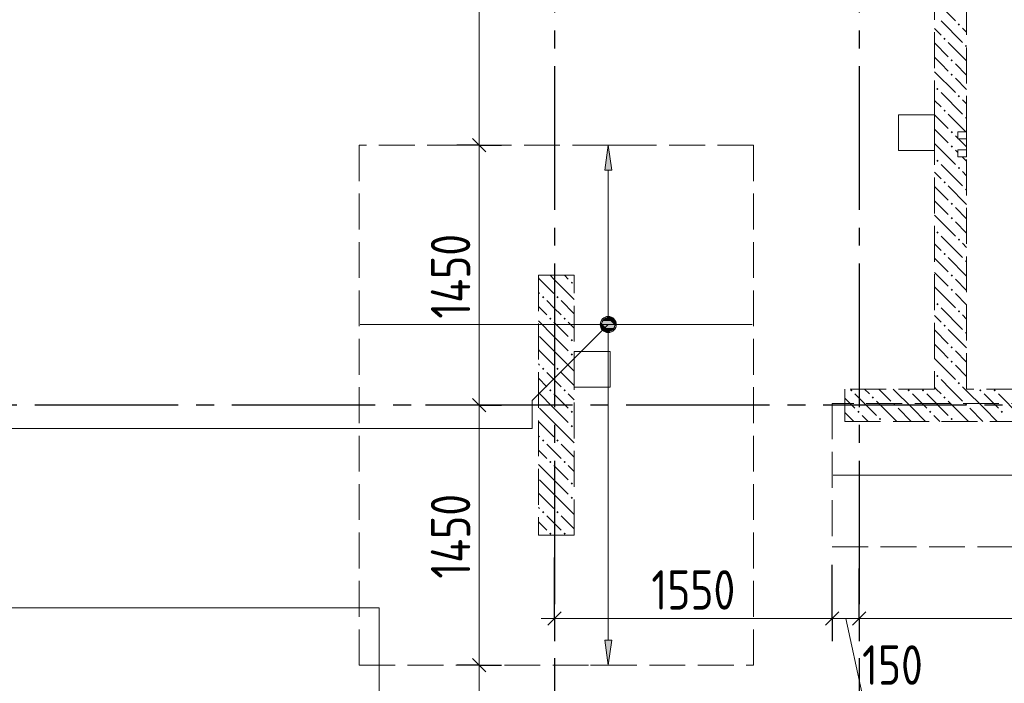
# Model space of a CAD drawing. Header units: millimetres. Extents: x 0 to 43617, y 0 to 59400.
# Tile 29 of 36: x 11639 to 17134, y 40779 to 44480. Entities that reach past the tile are written whole.
import ezdxf

# ---------------------------------------------------------------- set-up
doc = ezdxf.new("R2010")
doc.units = ezdxf.units.MM
doc.linetypes.add('______2', pattern=[270, 200, -70])
doc.linetypes.add('______5', pattern=[1100, 800, -100, 100, -100])
for name, color, linetype, lineweight in [('Standard', 7, 'Continuous', 25), ('ДОП Верх по У', 7, 'Continuous', 25), ('ЖБ Пилон', 180, 'Continuous', 25), ('Оси', 40, '______5', 18), ('Позиционная метка номер позиции', 7, 'Continuous', 13), ('Примечания', 7, 'Continuous', 25)]:
    doc.layers.add(name, color=color, linetype=linetype, lineweight=lineweight)
doc.layers.add('ЖБ Перекрытие верхний уровень', color=7, linetype='Continuous', lineweight=25, true_color=0xe0e0ff)
doc.layers.add('ЖБ Стена верхний уровень', color=7, linetype='Continuous', lineweight=25, true_color=0x006e00)
doc.styles.add('GOST 2.304-81', font='txt')

msp = doc.modelspace()

# ---------------------------------------------------------------- hatches: boundary and pattern name
at = {"layer": 'ДОП Верх по У', "linetype": 'Continuous', "lineweight": 13, "transparency": 33554687}
for points in [[(14943.994140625, 43639.99633789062), (14923.9990234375, 43780.0048828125), (14903.99780273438, 43639.99633789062)], [(14891.748046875, 42798.74877929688), (14956.25, 42798.74877929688), (14942.7490234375, 42812.24975585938)], [(14891.748046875, 42798.74877929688), (14942.7490234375, 42812.24975585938), (14905.24291992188, 42812.24975585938)], [(14905.24291992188, 42812.24975585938), (14942.7490234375, 42812.24975585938), (14923.9990234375, 42817.49877929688)], [(14886.49291992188, 42779.99877929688), (14961.4990234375, 42779.99877929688), (14956.25, 42798.74877929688)], [(14886.49291992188, 42779.99877929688), (14956.25, 42798.74877929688), (14891.748046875, 42798.74877929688)], [(14891.748046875, 42761.2548828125), (14961.4990234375, 42779.99877929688), (14886.49291992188, 42779.99877929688)], [(14891.748046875, 42761.2548828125), (14956.25, 42761.2548828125), (14961.4990234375, 42779.99877929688)], [(14905.24291992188, 42747.75390625), (14956.25, 42761.2548828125), (14891.748046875, 42761.2548828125)], [(14905.24291992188, 42747.75390625), (14942.7490234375, 42747.75390625), (14956.25, 42761.2548828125)], [(14942.7490234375, 42747.75390625), (14905.24291992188, 42747.75390625), (14923.9990234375, 42742.5048828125)]]:
    msp.add_hatch(color=7, dxfattribs=at).paths.add_polyline_path(points)
msp.add_hatch(color=7, dxfattribs=at).paths.add_polyline_path([(14943.994140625, 41019.9951171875), (14923.9990234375, 40879.99877929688), (14903.99780273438, 41019.9951171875)], flags=16)
at = {"layer": 'ЖБ Пилон', "linetype": 'Continuous', "lineweight": 18, "transparency": 33554687}
for points in [[(14714.453125, 43013.14086914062), (14720.95336914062, 43019.64111328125), (14727.45361328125, 43013.14086914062), (14720.95336914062, 43006.640625)], [(14554.44946289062, 42933.14208984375), (14560.94970703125, 42939.63623046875), (14567.44995117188, 42933.14208984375), (14560.94970703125, 42926.64184570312)], [(14634.45434570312, 42933.14208984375), (14640.94848632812, 42939.63623046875), (14647.44873046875, 42933.14208984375), (14640.94848632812, 42926.64184570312)], [(14594.45190429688, 42813.14086914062), (14600.9521484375, 42819.64111328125), (14607.45239257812, 42813.14086914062), (14600.9521484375, 42806.640625)], [(14674.45068359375, 42813.14086914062), (14680.95092773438, 42819.64111328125), (14687.451171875, 42813.14086914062), (14680.95092773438, 42806.640625)], [(14714.453125, 42693.1396484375), (14720.95336914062, 42699.63989257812), (14727.45361328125, 42693.1396484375), (14720.95336914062, 42686.63940429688)], [(14714.453125, 42613.14086914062), (14720.95336914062, 42619.64111328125), (14727.45361328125, 42613.14086914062), (14720.95336914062, 42606.640625)], [(14554.44946289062, 42533.14208984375), (14560.94970703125, 42539.63623046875), (14567.44995117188, 42533.14208984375), (14560.94970703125, 42526.64184570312)], [(14634.45434570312, 42533.14208984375), (14640.94848632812, 42539.63623046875), (14647.44873046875, 42533.14208984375), (14640.94848632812, 42526.64184570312)], [(14594.45190429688, 42413.14086914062), (14600.9521484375, 42419.64111328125), (14607.45239257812, 42413.14086914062), (14600.9521484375, 42406.640625)], [(14674.45068359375, 42413.14086914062), (14680.95092773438, 42419.64111328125), (14687.451171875, 42413.14086914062), (14680.95092773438, 42406.640625)], [(14714.453125, 42293.1396484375), (14720.95336914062, 42299.63989257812), (14727.45361328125, 42293.1396484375), (14720.95336914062, 42286.63940429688)], [(14714.453125, 42213.14086914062), (14720.95336914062, 42219.64111328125), (14727.45361328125, 42213.14086914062), (14720.95336914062, 42206.640625)], [(14554.44946289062, 42133.14208984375), (14560.94970703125, 42139.63623046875), (14567.44995117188, 42133.14208984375), (14560.94970703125, 42126.64184570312)], [(14634.45434570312, 42133.14208984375), (14640.94848632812, 42139.63623046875), (14647.44873046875, 42133.14208984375), (14640.94848632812, 42126.64184570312)], [(14594.45190429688, 42013.14086914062), (14600.9521484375, 42019.64111328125), (14607.45239257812, 42013.14086914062), (14600.9521484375, 42006.640625)], [(14674.45068359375, 42013.14086914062), (14680.95092773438, 42019.64111328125), (14687.451171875, 42013.14086914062), (14680.95092773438, 42006.640625)], [(14714.453125, 41893.1396484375), (14720.95336914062, 41899.63989257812), (14727.45361328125, 41893.1396484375), (14720.95336914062, 41886.63940429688)], [(14714.453125, 41813.14086914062), (14720.95336914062, 41819.64111328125), (14727.45361328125, 41813.14086914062), (14720.95336914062, 41806.640625)], [(14554.44946289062, 41733.14208984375), (14560.94970703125, 41739.63623046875), (14567.44995117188, 41733.14208984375), (14560.94970703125, 41726.64184570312)], [(14634.45434570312, 41733.14208984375), (14640.94848632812, 41739.63623046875), (14647.44873046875, 41733.14208984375), (14640.94848632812, 41726.64184570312)], [(14594.45190429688, 41613.14086914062), (14600.9521484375, 41619.64111328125), (14607.45239257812, 41613.14086914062), (14600.9521484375, 41606.640625)], [(14674.45068359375, 41613.14086914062), (14680.95092773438, 41619.64111328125), (14687.451171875, 41613.14086914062), (14680.95092773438, 41606.640625)]]:
    msp.add_hatch(color=7, dxfattribs=at).paths.add_polyline_path(points, flags=16)
at = {"layer": 'ЖБ Стена верхний уровень', "linetype": 'Continuous', "lineweight": 18, "transparency": 33554687}
for points in [[(16874.45068359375, 44453.13720703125), (16880.95092773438, 44459.63745117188), (16887.451171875, 44453.13720703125), (16880.95092773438, 44446.630859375)], [(16794.45190429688, 44373.13842773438), (16800.9521484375, 44379.638671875), (16807.45239257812, 44373.13842773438), (16800.9521484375, 44366.63208007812)], [(16914.453125, 44333.1298828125), (16920.95336914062, 44339.63623046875), (16923.9990234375, 44336.58771640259), (16923.9990234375, 44329.68178046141), (16920.95336914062, 44326.64184570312)], [(16834.45434570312, 44253.13720703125), (16840.94848632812, 44259.63745117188), (16847.44873046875, 44253.13720703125), (16840.94848632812, 44246.630859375)], [(16834.45434570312, 44173.13842773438), (16840.94848632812, 44179.638671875), (16847.44873046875, 44173.13842773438), (16840.94848632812, 44166.63208007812)], [(16754.44946289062, 44093.1396484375), (16760.94970703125, 44099.63989257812), (16767.44995117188, 44093.1396484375), (16760.94970703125, 44086.63940429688)], [(16874.45068359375, 44053.13720703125), (16880.95092773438, 44059.63745117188), (16887.451171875, 44053.13720703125), (16880.95092773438, 44046.630859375)], [(16794.45190429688, 43973.13842773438), (16800.9521484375, 43979.638671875), (16807.45239257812, 43973.13842773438), (16800.9521484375, 43966.63208007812)], [(16914.453125, 43933.1298828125), (16920.95336914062, 43939.63623046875), (16923.9990234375, 43936.58771640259), (16923.9990234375, 43929.68178046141), (16920.95336914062, 43926.64184570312)], [(16834.45434570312, 43853.13720703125), (16840.94848632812, 43859.63745117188), (16847.44873046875, 43853.13720703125), (16840.94848632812, 43846.630859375)], [(16834.45434570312, 43773.13842773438), (16840.94848632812, 43779.638671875), (16847.44873046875, 43773.13842773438), (16840.94848632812, 43766.63208007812)], [(16754.44946289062, 43693.1396484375), (16760.94970703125, 43699.63989257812), (16767.44995117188, 43693.1396484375), (16760.94970703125, 43686.63940429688)], [(16874.45068359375, 43653.13720703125), (16880.95092773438, 43659.63745117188), (16887.451171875, 43653.13720703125), (16880.95092773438, 43646.630859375)], [(16794.45190429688, 43573.13842773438), (16800.9521484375, 43579.638671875), (16807.45239257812, 43573.13842773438), (16800.9521484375, 43566.63208007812)], [(16914.453125, 43533.1298828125), (16920.95336914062, 43539.63623046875), (16923.9990234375, 43536.58771640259), (16923.9990234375, 43529.68178046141), (16920.95336914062, 43526.64184570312)], [(16834.45434570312, 43453.13720703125), (16840.94848632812, 43459.63745117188), (16847.44873046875, 43453.13720703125), (16840.94848632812, 43446.630859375)], [(16834.45434570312, 43373.13842773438), (16840.94848632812, 43379.638671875), (16847.44873046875, 43373.13842773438), (16840.94848632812, 43366.63208007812)], [(16754.44946289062, 43293.1396484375), (16760.94970703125, 43299.63989257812), (16767.44995117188, 43293.1396484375), (16760.94970703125, 43286.63940429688)], [(16874.45068359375, 43253.13720703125), (16880.95092773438, 43259.63745117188), (16887.451171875, 43253.13720703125), (16880.95092773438, 43246.630859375)], [(16794.45190429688, 43173.13842773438), (16800.9521484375, 43179.638671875), (16807.45239257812, 43173.13842773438), (16800.9521484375, 43166.63208007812)], [(16914.453125, 43133.1298828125), (16920.95336914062, 43139.63623046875), (16923.9990234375, 43136.58771640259), (16923.9990234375, 43129.68178046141), (16920.95336914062, 43126.64184570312)], [(16834.45434570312, 43053.13720703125), (16840.94848632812, 43059.63745117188), (16847.44873046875, 43053.13720703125), (16840.94848632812, 43046.630859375)], [(16834.45434570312, 42973.13842773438), (16840.94848632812, 42979.638671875), (16847.44873046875, 42973.13842773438), (16840.94848632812, 42966.63208007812)], [(16754.44946289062, 42893.1396484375), (16760.94970703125, 42899.63989257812), (16767.44995117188, 42893.1396484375), (16760.94970703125, 42886.63940429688)], [(16874.45068359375, 42853.13720703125), (16880.95092773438, 42859.63745117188), (16887.451171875, 42853.13720703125), (16880.95092773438, 42846.630859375)], [(16794.45190429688, 42773.13842773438), (16800.9521484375, 42779.638671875), (16807.45239257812, 42773.13842773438), (16800.9521484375, 42766.63208007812)], [(16914.453125, 42733.14208984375), (16920.95336914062, 42739.63623046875), (16923.9990234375, 42736.59343594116), (16923.9990234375, 42729.6875), (16920.95336914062, 42726.64184570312)], [(16834.45434570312, 42653.13720703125), (16840.94848632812, 42659.63745117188), (16847.44873046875, 42653.13720703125), (16840.94848632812, 42646.630859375)], [(16834.45434570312, 42573.13842773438), (16840.94848632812, 42579.638671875), (16847.44873046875, 42573.13842773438), (16840.94848632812, 42566.63208007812)], [(16754.44946289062, 42493.1396484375), (16760.94970703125, 42499.63989257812), (16767.44995117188, 42493.1396484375), (16760.94970703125, 42486.63940429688)], [(16874.45068359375, 42453.13720703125), (16880.95092773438, 42459.63745117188), (16887.451171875, 42453.13720703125), (16880.95092773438, 42446.630859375)], [(16274.45068359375, 42413.14086914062), (16280.95092773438, 42419.64111328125), (16287.451171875, 42413.14086914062), (16280.95092773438, 42406.640625)], [(16394.45190429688, 42373.13842773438), (16400.9521484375, 42379.638671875), (16407.45239257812, 42373.13842773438), (16400.9521484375, 42366.63208007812)], [(16594.45190429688, 42413.14086914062), (16600.9521484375, 42419.64111328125), (16607.45239257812, 42413.14086914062), (16600.9521484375, 42406.640625)], [(16674.45068359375, 42413.14086914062), (16680.95092773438, 42419.64111328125), (16687.451171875, 42413.14086914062), (16680.95092773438, 42406.640625)], [(16794.45190429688, 42373.13842773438), (16800.9521484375, 42379.638671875), (16807.45239257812, 42373.13842773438), (16800.9521484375, 42366.63208007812)], [(16994.45190429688, 42413.14086914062), (17000.9521484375, 42419.64111328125), (17007.45239257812, 42413.14086914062), (17000.9521484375, 42406.640625)], [(17074.45068359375, 42413.14086914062), (17080.95092773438, 42419.64111328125), (17087.451171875, 42413.14086914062), (17080.95092773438, 42406.640625)], [(16514.453125, 42333.14208984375), (16520.95336914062, 42339.63623046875), (16527.45361328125, 42333.14208984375), (16520.95336914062, 42326.64184570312)], [(16914.453125, 42333.14208984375), (16920.95336914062, 42339.63623046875), (16927.45361328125, 42333.14208984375), (16920.95336914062, 42326.64184570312)], [(16314.453125, 42293.1396484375), (16320.95336914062, 42299.63989257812), (16327.45361328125, 42293.1396484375), (16320.95336914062, 42286.63940429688)], [(16434.45434570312, 42253.13720703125), (16440.94848632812, 42259.63745117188), (16447.44873046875, 42253.13720703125), (16440.94848632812, 42246.630859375)], [(16714.453125, 42293.1396484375), (16720.95336914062, 42299.63989257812), (16727.45361328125, 42293.1396484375), (16720.95336914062, 42286.63940429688)], [(16834.45434570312, 42253.13720703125), (16840.94848632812, 42259.63745117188), (16847.44873046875, 42253.13720703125), (16840.94848632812, 42246.630859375)], [(17114.453125, 42293.1396484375), (17120.95336914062, 42299.63989257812), (17127.45361328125, 42293.1396484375), (17120.95336914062, 42286.63940429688)]]:
    msp.add_hatch(color=7, dxfattribs=at).paths.add_polyline_path(points, flags=16)
at = {"layer": 'Позиционная метка номер позиции', "linetype": 'Continuous', "lineweight": 13, "transparency": 33554687}
for points in [[(14955.81665039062, 42748.18115234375), (14892.17529296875, 42811.81640625), (14880.71899414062, 42791.44897460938)], [(14967.27294921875, 42768.54248046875), (14912.54272460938, 42823.27270507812), (14892.17529296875, 42811.81640625)], [(14967.27294921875, 42768.54248046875), (14892.17529296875, 42811.81640625), (14955.81665039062, 42748.18115234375)], [(14967.27294921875, 42791.44897460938), (14935.44921875, 42823.27270507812), (14912.54272460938, 42823.27270507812)], [(14967.27294921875, 42791.44897460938), (14912.54272460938, 42823.27270507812), (14967.27294921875, 42768.54248046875)], [(14935.44921875, 42823.27270507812), (14967.27294921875, 42791.44897460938), (14955.81665039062, 42811.81640625)], [(14955.81665039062, 42748.18115234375), (14880.71899414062, 42791.44897460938), (14935.44921875, 42736.71875)], [(14935.44921875, 42736.71875), (14880.71899414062, 42791.44897460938), (14880.71899414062, 42768.54248046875)], [(14935.44921875, 42736.71875), (14880.71899414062, 42768.54248046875), (14912.54272460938, 42736.71875)], [(14912.54272460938, 42736.71875), (14880.71899414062, 42768.54248046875), (14892.17529296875, 42748.18115234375)]]:
    msp.add_hatch(color=7, dxfattribs=at).paths.add_polyline_path(points)

# ---------------------------------------------------------------- linework, layer by layer
at = {"layer": 'Standard', "color": 7, "linetype": 'Continuous', "lineweight": 13, "transparency": 33554687}
for p, q in [((14203.99780273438, 43780.0048828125), (14203.99780273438, 45650)), ((14203.99780273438, 42329.99877929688), (14203.99780273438, 43780.0048828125)), ((14203.99780273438, 40879.99877929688), (14203.99780273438, 42329.99877929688)), ((14623.9990234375, 41139.99633789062), (14548.99291992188, 41139.99633789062)), ((16173.99291992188, 41139.99633789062), (14623.9990234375, 41139.99633789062)), ((16323.9990234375, 41139.99633789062), (16173.99291992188, 41139.99633789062)), ((16248.99291992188, 41139.99633789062), (16340.234375, 40720.8740234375)), ((20073.99291992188, 41139.99633789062), (16323.9990234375, 41139.99633789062)), ((14203.99780273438, 39979.99877929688), (14203.99780273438, 40879.99877929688))]:
    msp.add_line(p, q, dxfattribs=at)
at = {"layer": 'Standard', "color": 7, "linetype": 'Continuous', "lineweight": 25, "transparency": 33554687}
for p, q in [((14241.49780273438, 43742.5048828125), (14166.49780273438, 43817.49877929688)), ((14241.49780273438, 42292.49877929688), (14166.49780273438, 42367.49877929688)), ((14661.4990234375, 41177.49633789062), (14586.49291992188, 41102.49633789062)), ((16211.49291992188, 41177.49633789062), (16136.4990234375, 41102.49633789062)), ((16361.4990234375, 41177.49633789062), (16286.49291992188, 41102.49633789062)), ((14241.49780273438, 40842.5048828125), (14166.49780273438, 40917.49877929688))]:
    msp.add_line(p, q, dxfattribs=at)
at = {"layer": 'Standard', "color": 251, "linetype": 'Continuous', "lineweight": -3, "true_color": 0x656565, "transparency": 33554687}
for p, q in [((14203.99780273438, 43780.0048828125), (14078.99780273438, 43780.0048828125)), ((14203.99780273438, 43780.0048828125), (14328.99169921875, 43780.0048828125)), ((14203.99780273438, 42329.99877929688), (14078.99780273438, 42329.99877929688)), ((14203.99780273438, 42329.99877929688), (14328.99169921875, 42329.99877929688)), ((14623.9990234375, 41139.99633789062), (14623.9990234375, 41479.99877929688)), ((14623.9990234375, 41139.99633789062), (14623.9990234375, 41265.00244140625)), ((16173.99291992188, 41139.99633789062), (16173.99291992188, 41265.00244140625)), ((16323.9990234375, 41139.99633789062), (16323.9990234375, 41265.00244140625)), ((14623.9990234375, 41139.99633789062), (14623.9990234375, 41014.99633789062)), ((16173.99291992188, 41139.99633789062), (16173.99291992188, 41014.99633789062)), ((16323.9990234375, 41139.99633789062), (16323.9990234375, 41014.99633789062)), ((14203.99780273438, 40879.99877929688), (14078.99780273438, 40879.99877929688)), ((14203.99780273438, 40879.99877929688), (14328.99169921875, 40879.99877929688))]:
    msp.add_line(p, q, dxfattribs=at)
for points in [[(14203.99780273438, 43780.0048828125), (14186.99951171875, 43780.0048828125), (14186.99951171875, 43780.0048828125), (14186.99951171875, 43780.00488281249), (14186.99951171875, 43780.00488281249), (14186.99951171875, 43780.0048828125), (14186.99951171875, 43780.0048828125), (14186.99951171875, 43780.00488281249), (14186.99951171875, 43780.00488281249), (14186.99951171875, 43780.00488281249), (14186.99951171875, 43780.00488281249), (14186.99951171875, 43780.0048828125), (14186.99951171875, 43780.0048828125), (14186.99951171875, 43780.0048828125), (14186.99951171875, 43780.0048828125), (14186.99951171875, 43780.00488281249), (14186.99951171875, 43780.00488281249), (14186.99951171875, 43780.00488281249), (14186.99951171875, 43780.00488281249), (14186.99951171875, 43780.0048828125), (14186.99951171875, 43780.0048828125), (14186.99951171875, 43780.00488281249), (14186.99951171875, 43780.00488281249), (14078.99780273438, 43780.0048828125)], [(14203.99780273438, 42329.99877929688), (14186.99951171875, 42329.99877929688), (14186.99951171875, 42329.99877929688), (14186.99951171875, 42329.99877929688), (14186.99951171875, 42329.99877929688), (14186.99951171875, 42329.99877929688), (14186.99951171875, 42329.99877929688), (14186.99951171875, 42329.99877929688), (14186.99951171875, 42329.99877929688), (14186.99951171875, 42329.99877929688), (14186.99951171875, 42329.99877929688), (14186.99951171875, 42329.99877929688), (14186.99951171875, 42329.99877929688), (14186.99951171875, 42329.99877929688), (14186.99951171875, 42329.99877929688), (14186.99951171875, 42329.99877929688), (14186.99951171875, 42329.99877929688), (14186.99951171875, 42329.99877929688), (14186.99951171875, 42329.99877929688), (14186.99951171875, 42329.99877929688), (14186.99951171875, 42329.99877929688), (14186.99951171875, 42329.99877929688), (14186.99951171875, 42329.99877929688), (14186.99951171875, 42329.99877929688), (14186.99951171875, 42329.99877929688), (13903.99780273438, 42329.99877929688)], [(16173.99291992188, 41139.99633789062), (16173.99291992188, 41157.00073242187), (16173.99291992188, 41157.00073242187), (16173.99291992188, 41439.99633789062)], [(16323.9990234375, 41139.99633789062), (16323.9990234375, 41157.00073242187), (16323.9990234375, 41157.00073242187), (16323.9990234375, 41419.9951171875)], [(14203.99780273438, 40879.99877929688), (14186.99951171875, 40879.99877929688), (14186.99951171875, 40879.99877929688), (14186.99951171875, 40879.99877929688), (14186.99951171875, 40879.99877929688), (14186.99951171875, 40879.99877929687), (14186.99951171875, 40879.99877929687), (14186.99951171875, 40879.99877929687), (14186.99951171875, 40879.99877929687), (14186.99951171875, 40879.99877929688), (14186.99951171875, 40879.99877929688), (14186.99951171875, 40879.99877929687), (14186.99951171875, 40879.99877929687), (14186.99951171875, 40879.99877929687), (14186.99951171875, 40879.99877929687), (14186.99951171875, 40879.99877929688), (14186.99951171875, 40879.99877929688), (14186.99951171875, 40879.99877929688), (14186.99951171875, 40879.99877929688), (14186.99951171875, 40879.99877929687), (14186.99951171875, 40879.99877929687), (14186.99951171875, 40879.99877929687), (14186.99951171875, 40879.99877929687), (14186.99951171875, 40879.99877929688), (14186.99951171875, 40879.99877929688), (14186.99951171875, 40879.99877929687), (14186.99951171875, 40879.99877929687), (14078.99780273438, 40879.99877929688)]]:
    msp.add_lwpolyline(points, dxfattribs=at)
at = {"layer": 'ДОП Верх по У', "color": 251, "linetype": 'Continuous', "lineweight": 13, "true_color": 0x494949, "transparency": 33554687}
for p, q in [((14923.9990234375, 43780.0048828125), (14823.9990234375, 43780.0048828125)), ((14923.9990234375, 43780.0048828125), (14903.99780273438, 43639.99633789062)), ((14943.994140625, 43639.99633789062), (14923.9990234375, 43780.0048828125)), ((14923.9990234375, 43780.0048828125), (15023.9990234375, 43780.0048828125)), ((14923.9990234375, 43780.0048828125), (14923.9990234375, 43780.0048828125)), ((14903.99780273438, 43639.99633789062), (14943.994140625, 43639.99633789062)), ((14923.9990234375, 42809.99755859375), (14923.9990234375, 43639.99633789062)), ((14886.49291992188, 42779.99877929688), (14886.49291992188, 42779.99877929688)), ((14961.4990234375, 42779.99877929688), (14961.4990234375, 42779.99877929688)), ((14923.9990234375, 41019.9951171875), (14923.9990234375, 42750)), ((14923.9990234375, 40879.99877929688), (14903.99780273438, 41019.9951171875)), ((14903.99780273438, 41019.9951171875), (14943.994140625, 41019.9951171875)), ((14943.994140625, 41019.9951171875), (14923.9990234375, 40879.99877929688)), ((14923.9990234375, 40879.99877929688), (14823.9990234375, 40879.99877929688)), ((14923.9990234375, 40879.99877929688), (15023.9990234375, 40879.99877929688)), ((14923.9990234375, 40879.99877929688), (14923.9990234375, 40879.99877929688))]:
    msp.add_line(p, q, dxfattribs=at)
at = {"layer": 'ДОП Верх по У', "color": 7, "linetype": 'Continuous', "lineweight": 18, "transparency": 33554687}
for p, q in [((13539.99633789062, 42779.99877929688), (15727.99682617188, 42779.99877929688)), ((16179.99877929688, 41939.99633789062), (20067.9931640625, 41939.99633789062))]:
    msp.add_line(p, q, dxfattribs=at)
at = {"layer": 'ДОП Верх по У', "color": 251, "linetype": 'Continuous', "lineweight": 13, "true_color": 0x494949, "transparency": 33554687}
msp.add_circle((14923.9990234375, 42779.99877929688), 37.50000265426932, dxfattribs=at)
at = {"layer": 'ЖБ Перекрытие верхний уровень', "color": 7, "linetype": 'Continuous', "lineweight": 18, "transparency": 33554687}
for p, q in [((16744.00024414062, 43950), (16544.00024414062, 43950)), ((16544.00024414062, 43950), (16544.00024414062, 43750)), ((16744.00024414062, 43750), (16744.00024414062, 43950)), ((16923.9990234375, 43854.99877929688), (16873.99291992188, 43854.99877929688)), ((16873.99291992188, 43854.99877929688), (16873.99291992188, 43814.99633789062)), ((16923.9990234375, 43814.99633789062), (16923.9990234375, 43854.99877929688)), ((16873.99291992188, 43814.99633789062), (16923.9990234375, 43814.99633789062)), ((16544.00024414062, 43750), (16744.00024414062, 43750)), ((16923.9990234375, 43754.99877929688), (16873.99291992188, 43754.99877929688)), ((16873.99291992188, 43754.99877929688), (16873.99291992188, 43714.99633789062)), ((16923.9990234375, 43714.99633789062), (16923.9990234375, 43754.99877929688)), ((16873.99291992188, 43714.99633789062), (16923.9990234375, 43714.99633789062)), ((14934.00268554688, 42629.99877929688), (14734.00268554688, 42629.99877929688)), ((14734.00268554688, 42629.99877929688), (14734.00268554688, 42429.99877929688)), ((14934.00268554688, 42429.99877929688), (14934.00268554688, 42629.99877929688)), ((14734.00268554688, 42429.99877929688), (14934.00268554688, 42429.99877929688))]:
    msp.add_line(p, q, dxfattribs=at)
at = {"layer": 'ЖБ Пилон', "color": 253, "linetype": '______2', "lineweight": 13, "true_color": 0xa0a0a0, "transparency": 33554687}
for p, q in [((14534.00268554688, 43054.99877929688), (14534.00268554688, 41604.99267578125)), ((14734.00268554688, 43054.99877929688), (14534.00268554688, 43054.99877929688)), ((14734.00268554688, 41604.99267578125), (14734.00268554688, 43054.99877929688)), ((14534.00268554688, 41604.99267578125), (14734.00268554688, 41604.99267578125))]:
    msp.add_line(p, q, dxfattribs=at)
at = {"layer": 'ЖБ Пилон', "color": 9, "linetype": 'Continuous', "lineweight": 18, "true_color": 0xc7c7c7, "transparency": 33554687}
for p, q in [((14540.95458984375, 43033.14208984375), (14534.00268554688, 43040.09364055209)), ((14540.95458984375, 43033.14208984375), (14620.95336914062, 42953.13720703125)), ((14599.0966796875, 43054.99877929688), (14620.95336914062, 43033.14208984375)), ((14620.95336914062, 43033.14208984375), (14734.00268554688, 42920.08702321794)), ((14679.09545898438, 43054.99877929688), (14700.9521484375, 43033.14208984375)), ((14534.00268554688, 42960.08911132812), (14540.95458984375, 42953.13720703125)), ((14534.00268554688, 42880.08794414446), (14580.95092773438, 42833.14208984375)), ((14620.95336914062, 42873.13842773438), (14580.95092773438, 42913.14086914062)), ((14660.94970703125, 42833.14208984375), (14620.95336914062, 42873.13842773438)), ((14660.94970703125, 42913.14086914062), (14734.00268554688, 42840.087890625)), ((14620.95336914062, 42713.14086914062), (14534.00268554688, 42800.09155273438)), ((14620.95336914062, 42793.1396484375), (14700.9521484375, 42713.14086914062)), ((14700.9521484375, 42793.1396484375), (14734.00268554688, 42760.08911132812)), ((14540.95458984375, 42713.14086914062), (14620.95336914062, 42633.14208984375)), ((14620.95336914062, 42713.14086914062), (14700.9521484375, 42633.14208984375)), ((14540.95458984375, 42633.14208984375), (14534.00268554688, 42640.09364055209)), ((14540.95458984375, 42633.14208984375), (14620.95336914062, 42553.13720703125)), ((14620.95336914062, 42633.14208984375), (14734.00268554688, 42520.08702321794)), ((14534.00268554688, 42560.08911132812), (14540.95458984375, 42553.13720703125)), ((14534.00268554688, 42480.08794414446), (14580.95092773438, 42433.14208984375)), ((14620.95336914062, 42473.13842773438), (14580.95092773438, 42513.14086914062)), ((14660.94970703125, 42513.14086914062), (14734.00268554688, 42440.087890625)), ((14660.94970703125, 42433.14208984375), (14620.95336914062, 42473.13842773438)), ((14620.95336914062, 42313.14086914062), (14534.00268554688, 42400.09155273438)), ((14620.95336914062, 42393.1396484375), (14700.9521484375, 42313.14086914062)), ((14700.9521484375, 42393.1396484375), (14734.00268554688, 42360.08911132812)), ((14540.95458984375, 42313.14086914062), (14620.95336914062, 42233.14208984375)), ((14620.95336914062, 42313.14086914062), (14700.9521484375, 42233.14208984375)), ((14540.95458984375, 42233.14208984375), (14534.00268554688, 42240.09364055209)), ((14540.95458984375, 42233.14208984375), (14620.95336914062, 42153.13720703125)), ((14620.95336914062, 42233.14208984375), (14734.00268554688, 42120.08702321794)), ((14534.00268554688, 42160.08911132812), (14540.95458984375, 42153.13720703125)), ((14620.95336914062, 42073.13842773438), (14580.95092773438, 42113.14086914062)), ((14660.94970703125, 42113.14086914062), (14734.00268554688, 42040.087890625)), ((14534.00268554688, 42080.08794414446), (14580.95092773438, 42033.14208984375)), ((14660.94970703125, 42033.14208984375), (14620.95336914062, 42073.13842773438)), ((14620.95336914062, 41913.14086914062), (14534.00268554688, 42000.09155273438)), ((14620.95336914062, 41993.1396484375), (14700.9521484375, 41913.14086914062)), ((14700.9521484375, 41993.1396484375), (14734.00268554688, 41960.08911132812)), ((14540.95458984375, 41913.14086914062), (14620.95336914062, 41833.14208984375)), ((14620.95336914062, 41913.14086914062), (14700.9521484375, 41833.14208984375)), ((14540.95458984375, 41833.14208984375), (14534.00268554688, 41840.09364055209)), ((14540.95458984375, 41833.14208984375), (14620.95336914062, 41753.13720703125)), ((14620.95336914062, 41833.14208984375), (14734.00268554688, 41720.08702321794)), ((14534.00268554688, 41760.08911132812), (14540.95458984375, 41753.13720703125)), ((14620.95336914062, 41673.13842773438), (14580.95092773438, 41713.14086914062)), ((14660.94970703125, 41713.14086914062), (14734.00268554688, 41640.087890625)), ((14534.00268554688, 41680.08794414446), (14580.95092773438, 41633.14208984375)), ((14660.94970703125, 41633.14208984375), (14620.95336914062, 41673.13842773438))]:
    msp.add_line(p, q, dxfattribs=at)
at = {"layer": 'ЖБ Стена верхний уровень', "color": 251, "linetype": '______2', "lineweight": 13, "true_color": 0x656565, "transparency": 33554687}
for p, q in [((16744.00024414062, 44950), (16744.00024414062, 42419.9951171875)), ((16923.9990234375, 43854.99877929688), (16923.9990234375, 44950)), ((16923.9990234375, 43854.99877929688), (16873.99291992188, 43854.99877929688)), ((16873.99291992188, 43854.99877929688), (16873.99291992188, 43814.99633789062)), ((16873.99291992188, 43814.99633789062), (16923.9990234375, 43814.99633789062)), ((16923.9990234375, 43754.99877929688), (16923.9990234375, 43814.99633789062)), ((16923.9990234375, 43754.99877929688), (16873.99291992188, 43754.99877929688)), ((16873.99291992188, 43754.99877929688), (16873.99291992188, 43714.99633789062)), ((16873.99291992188, 43714.99633789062), (16923.9990234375, 43714.99633789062)), ((16923.9990234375, 42419.9951171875), (16923.9990234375, 43714.99633789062)), ((16744.00024414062, 42419.9951171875), (16244.00024414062, 42419.9951171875)), ((16244.00024414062, 42419.9951171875), (16244.00024414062, 42239.99633789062)), ((21823.9990234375, 42419.9951171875), (16923.9990234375, 42419.9951171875)), ((16244.00024414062, 42239.99633789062), (21823.9990234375, 42239.99633789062))]:
    msp.add_line(p, q, dxfattribs=at)
at = {"layer": 'ЖБ Стена верхний уровень', "color": 9, "linetype": 'Continuous', "lineweight": 18, "true_color": 0xc7c7c7, "transparency": 33554687}
for p, q in [((16744.00024414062, 44590.087890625), (16860.94970703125, 44473.13842773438)), ((16780.95092773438, 44473.13842773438), (16900.9521484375, 44353.13720703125)), ((16744.00024414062, 44430.09033203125), (16780.95092773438, 44393.1396484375)), ((16923.9990234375, 44410.08535223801), (16900.9521484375, 44433.1298828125)), ((16744.00024414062, 44350.09155273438), (16820.95336914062, 44273.13842773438)), ((16923.9990234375, 44250.08106996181), (16820.95336914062, 44353.13720703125)), ((16780.95092773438, 44233.1298828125), (16744.00024414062, 44270.08620428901)), ((16744.00024414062, 44190.087890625), (16860.94970703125, 44073.13842773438)), ((16820.95336914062, 44193.1396484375), (16780.95092773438, 44233.1298828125)), ((16860.94970703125, 44233.1298828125), (16923.9990234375, 44170.08537676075)), ((16860.94970703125, 44153.13720703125), (16923.9990234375, 44090.08468380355)), ((16780.95092773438, 44073.13842773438), (16900.9521484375, 43953.13720703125)), ((16744.00024414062, 44030.09033203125), (16780.95092773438, 43993.1396484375)), ((16923.9990234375, 44010.08535223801), (16900.9521484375, 44033.1298828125)), ((16744.00024414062, 43950.09155273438), (16820.95336914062, 43873.13842773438)), ((16919.08181432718, 43854.99877929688), (16820.95336914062, 43953.13720703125)), ((16780.95092773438, 43833.1298828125), (16744.00024414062, 43870.08620428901)), ((16820.95336914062, 43793.1396484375), (16780.95092773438, 43833.1298828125)), ((16860.94970703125, 43833.1298828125), (16873.99291992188, 43820.08766505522)), ((16879.08463555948, 43814.99633789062), (16923.9990234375, 43770.08537676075)), ((16744.00024414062, 43790.087890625), (16860.94970703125, 43673.13842773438)), ((16860.94970703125, 43753.13720703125), (16873.99291992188, 43740.09333073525)), ((16899.08863634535, 43714.99633789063), (16923.9990234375, 43690.08468380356)), ((16744.00024414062, 43630.09033203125), (16780.95092773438, 43593.1396484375)), ((16780.95092773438, 43673.13842773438), (16900.9521484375, 43553.13720703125)), ((16923.9990234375, 43610.08535223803), (16900.9521484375, 43633.1298828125)), ((16744.00024414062, 43550.09155273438), (16820.95336914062, 43473.13842773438)), ((16923.9990234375, 43450.08106996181), (16820.95336914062, 43553.13720703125)), ((16780.95092773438, 43433.1298828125), (16744.00024414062, 43470.08620428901)), ((16820.95336914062, 43393.1396484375), (16780.95092773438, 43433.1298828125)), ((16860.94970703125, 43433.1298828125), (16923.9990234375, 43370.08537676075)), ((16744.00024414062, 43390.087890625), (16860.94970703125, 43273.13842773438)), ((16860.94970703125, 43353.13720703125), (16923.9990234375, 43290.08468380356)), ((16780.95092773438, 43273.13842773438), (16900.9521484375, 43153.13720703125)), ((16744.00024414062, 43230.09033203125), (16780.95092773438, 43193.1396484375)), ((16923.9990234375, 43210.08535223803), (16900.9521484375, 43233.1298828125)), ((16744.00024414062, 43150.09155273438), (16820.95336914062, 43073.13842773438)), ((16923.9990234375, 43050.08106996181), (16820.95336914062, 43153.13720703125)), ((16780.95092773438, 43033.1298828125), (16744.00024414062, 43070.08620428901)), ((16820.95336914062, 42993.1396484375), (16780.95092773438, 43033.1298828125)), ((16860.94970703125, 43033.1298828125), (16923.9990234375, 42970.08537676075)), ((16744.00024414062, 42990.087890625), (16860.94970703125, 42873.13842773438)), ((16860.94970703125, 42953.13720703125), (16923.9990234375, 42890.09109744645)), ((16780.95092773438, 42873.13842773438), (16900.9521484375, 42753.13720703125)), ((16744.00024414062, 42830.09033203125), (16780.95092773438, 42793.1396484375)), ((16923.9990234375, 42810.09521484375), (16900.9521484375, 42833.14208984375)), ((16923.9990234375, 42650.09155273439), (16820.95336914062, 42753.13720703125)), ((16744.00024414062, 42750.09155273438), (16820.95336914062, 42673.13842773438)), ((16780.95092773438, 42633.14208984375), (16744.00024414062, 42670.08713555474)), ((16744.00024414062, 42590.087890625), (16860.94970703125, 42473.13842773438)), ((16820.95336914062, 42593.1396484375), (16780.95092773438, 42633.14208984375)), ((16860.94970703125, 42633.14208984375), (16923.9990234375, 42570.087963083)), ((16860.94970703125, 42553.13720703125), (16923.9990234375, 42490.09109744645)), ((16744.00024414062, 42430.09033203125), (16754.09545898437, 42419.99511718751)), ((16780.95092773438, 42473.13842773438), (16834.09423828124, 42419.99511718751)), ((16914.09912109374, 42419.99511718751), (16900.9521484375, 42433.14208984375)), ((16244.00024414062, 42370.0927734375), (16300.9521484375, 42313.14086914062)), ((16300.9521484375, 42393.1396484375), (16420.95336914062, 42273.13842773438)), ((16354.09545898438, 42419.9951171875), (16380.95092773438, 42393.1396484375)), ((16434.09423828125, 42419.9951171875), (16500.9521484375, 42353.13720703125)), ((16620.95336914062, 42313.14086914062), (16514.09912109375, 42419.9951171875)), ((16620.95336914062, 42393.1396484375), (16700.9521484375, 42313.14086914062)), ((16700.9521484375, 42393.1396484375), (16820.95336914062, 42273.13842773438)), ((16754.09545898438, 42419.9951171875), (16780.95092773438, 42393.1396484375)), ((16834.09423828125, 42419.9951171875), (16900.9521484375, 42353.13720703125)), ((17020.95336914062, 42313.14086914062), (16914.09912109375, 42419.9951171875)), ((17020.95336914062, 42393.1396484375), (17100.9521484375, 42313.14086914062)), ((17100.9521484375, 42393.1396484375), (17220.95336914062, 42273.13842773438)), ((16534.09423828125, 42239.99633789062), (16420.95336914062, 42353.13720703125)), ((16540.94848632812, 42313.14086914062), (16614.09859814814, 42239.99633789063)), ((16620.95336914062, 42313.14086914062), (16694.09790039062, 42239.99633789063)), ((16934.09423828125, 42239.99633789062), (16820.95336914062, 42353.13720703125)), ((16940.94848632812, 42313.14086914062), (17014.09859814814, 42239.99633789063)), ((17020.95336914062, 42313.14086914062), (17094.09790039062, 42239.99633789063)), ((16244.00024414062, 42290.09399414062), (16294.09790039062, 42239.99633789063)), ((16374.09563371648, 42239.99633789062), (16340.94848632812, 42273.13842773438)), ((16774.09563371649, 42239.99633789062), (16740.94848632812, 42273.13842773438))]:
    msp.add_line(p, q, dxfattribs=at)
at = {"layer": 'Оси', "color": 8, "linetype": '______5', "lineweight": -3, "transparency": 33554687}
for p, q in [((14623.9990234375, 57419.9951171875), (14623.9990234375, 7100)), ((16323.9990234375, 57419.9951171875), (16323.9990234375, 7100)), ((26823.99291992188, 42329.99877929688), (3600, 42329.99877929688))]:
    msp.add_line(p, q, dxfattribs=at)
at = {"layer": 'Позиционная метка номер позиции', "color": 7, "linetype": 'Continuous', "lineweight": 13, "transparency": 33554687}
for p, q in [((14892.17529296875, 42811.81640625), (14892.17529296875, 42811.81640625)), ((14955.81665039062, 42811.81640625), (14955.81665039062, 42811.81640625)), ((14892.17529296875, 42748.18115234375), (14892.17529296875, 42748.18115234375)), ((14955.81665039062, 42748.18115234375), (14955.81665039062, 42748.18115234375))]:
    msp.add_line(p, q, dxfattribs=at)
for points in [[(14923.9990234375, 42779.99877929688), (14499.73754882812, 42355.7373046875), (14499.73754882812, 42199.99389648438), (4920.526123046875, 42199.99389648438)], [(14494.30541992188, 39479.99877929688), (13645.78857421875, 40328.52172851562), (13645.78857421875, 41199.99389648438), (4920.526123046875, 41199.99389648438)]]:
    msp.add_lwpolyline(points, dxfattribs=at)
msp.add_circle((14923.9990234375, 42779.99877929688), 45.00000039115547, dxfattribs=at)
at = {"layer": 'Примечания', "color": 7, "linetype": '______2', "lineweight": 18, "transparency": 33554687}
for p, q in [((15733.99047851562, 43780.0048828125), (13533.99047851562, 43780.0048828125)), ((13533.99047851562, 43780.0048828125), (13533.99047851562, 40879.99877929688)), ((15733.99047851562, 40879.99877929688), (15733.99047851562, 43780.0048828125)), ((20073.99291992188, 42339.99633789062), (16173.99291992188, 42339.99633789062)), ((16173.99291992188, 42339.99633789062), (16173.99291992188, 41539.99633789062)), ((16173.99291992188, 41539.99633789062), (20073.99291992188, 41539.99633789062)), ((13533.99047851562, 40879.99877929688), (15733.99047851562, 40879.99877929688))]:
    msp.add_line(p, q, dxfattribs=at)

# ---------------------------------------------------------------- texts
at = {"layer": 'Standard', "color": 7, "linetype": 'Continuous', "lineweight": 25, "transparency": 33554687, "char_height": 220.0000047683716, "width": 610.1647973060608, "attachment_point": 7, "rotation": 90.00000250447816, "style": 'GOST 2.304-81'}
for insert in [(14153.955078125, 42812.60375976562), (14153.955078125, 41362.60375976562)]:
    msp.add_mtext('1450', dxfattribs=dict(at, insert=insert))
at = {"layer": 'Standard', "color": 7, "linetype": 'Continuous', "lineweight": 25, "transparency": 33554687, "char_height": 220.0000047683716, "attachment_point": 7, "style": 'GOST 2.304-81'}
for s, insert, width in [('1550', (15164.42260742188, 41190.0390625), 594.5886254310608), ('150', (16340.234375, 40770.91674804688), 469.5092797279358)]:
    msp.add_mtext(s, dxfattribs=dict(at, insert=insert, width=width))

doc.saveas('drawing.dxf')
